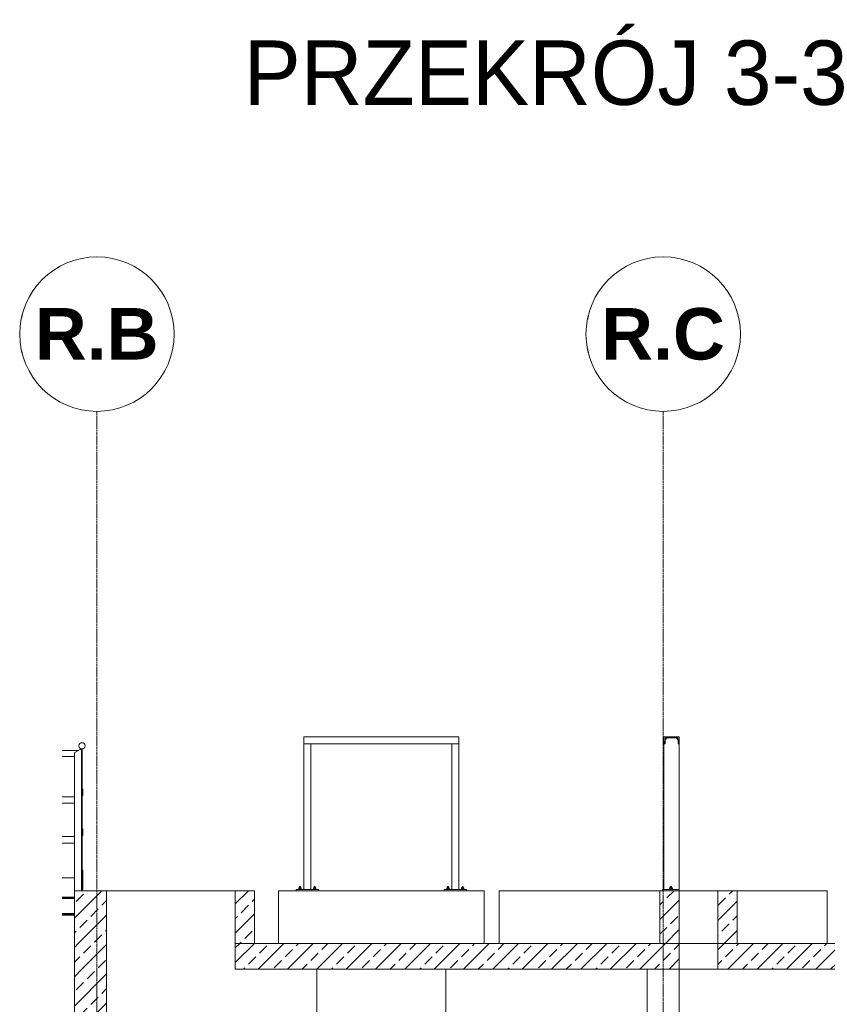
# Model space of a CAD drawing. Header units: millimetres. Extents: x -3176 to 162662, y -36434 to 57907.
# Tile 2 of 155: x -600 to 5675, y 2277 to 9928. Entities that reach past the tile are written whole.
import ezdxf

# ---------------------------------------------------------------- set-up
doc = ezdxf.new("R2010")
doc.units = ezdxf.units.MM
doc.linetypes.add('Przekrój-Przekrój3$0$Linia osi', pattern=[22.225, 12.7, -3.175, 3.175, -3.175])
doc.layers.get('0').update_dxf_attribs({"lineweight": 5})
doc.layers.add('!UG_tekst', color=7, linetype='Continuous')
for name, color, linetype, lineweight in [('!UG_wymiary', 7, 'Continuous', 5), ('Przekrój-Przekrój3$0$A-COLS', 8, 'Continuous', 0), ('Przekrój-Przekrój3$0$A-FLOR', 8, 'Continuous', 0), ('Przekrój-Przekrój3$0$A-FLOR-HRAL', 8, 'Continuous', 0), ('Przekrój-Przekrój3$0$A-FLOR-PATT', 8, 'Continuous', 0), ('Przekrój-Przekrój3$0$A-GENM', 8, 'Continuous', 0), ('Przekrój-Przekrój3$0$A-WALL', 8, 'Continuous', 0), ('Przekrój-Przekrój3$0$A-WALL-PATT', 8, 'Continuous', 0), ('Przekrój-Przekrój3$0$Q-SPCQ', 8, 'Continuous', 0), ('Przekrój-Przekrój3$0$S-BEAM', 8, 'Continuous', 0), ('Przekrój-Przekrój3$0$S-GRID', 8, 'Continuous', 0), ('Przekrój-Przekrój3$0$S-GRID-IDEN', 8, 'Continuous', 0)]:
    doc.layers.add(name, color=color, linetype=linetype, lineweight=lineweight)
doc.styles.add('Przekrój-Przekrój3$0$Arial_B', font='arialbd.ttf', dxfattribs={"height": 400})
doc.styles.get("Standard").update_dxf_attribs({"font": 'arial.ttf'})
pattern_1 = [(45, (5654.37, 1250), (-114.0493, 114.0493), []), (45, (5768.42, 1250), (-114.0493, 114.0493), [80.645, -40.323])]

# ---------------------------------------------------------------- blocks, each defined once
blk = doc.blocks.new('Przekrój-Przekrój3$0$Siatka - KTI_Oznaczenie siatki Okrąg-221993-Przekrój 3')
at = {"layer": 'Przekrój-Przekrój3$0$S-GRID-IDEN', "color": 250}
blk.add_circle((0, 7484.8), 600, dxfattribs=at)
blk = doc.blocks.new('Przekrój-Przekrój3$0$10_06_24_PROJEKT BUDYNEK ROZPREZNY 6170-03_rvt-1-Przekrój 3')
at = {"layer": 'Przekrój-Przekrój3$0$A-FLOR-PATT'}
h = blk.add_hatch(dxfattribs=at)
h.set_pattern_fill('FP_1', color=256, style=0, pattern_type=2)
h.set_pattern_definition(pattern_1)
h.paths.add_polyline_path([(75, 2550), (75, 2750), (-175, 2750), (-175, 2550)])
h.paths.add_polyline_path([(4525, 2550), (4525, 2750), (1075, 2750), (1075, 2550), (4431.1, 2550)])
h.paths.add_polyline_path([(4825, 2550), (7725, 2550), (7725, 2750), (4825, 2750), (4825, 2663.5)])
h.paths.add_polyline_path([(8975, 2550), (8975, 2750), (8725, 2750), (8725, 2550)])
h = blk.add_hatch(dxfattribs=at)
h.set_pattern_fill('FP_1', color=256, style=0, pattern_type=2)
h.set_pattern_definition(pattern_1)
h.paths.add_polyline_path([(75, 2550), (75, 2750), (-175, 2750), (-175, 2550)])
h.paths.add_polyline_path([(4525, 2550), (4525, 2750), (1075, 2750), (1075, 2550), (4431.1, 2550)])
h.paths.add_polyline_path([(4825, 2550), (7725, 2550), (7725, 2750), (4825, 2750), (4825, 2663.5)])
h.paths.add_polyline_path([(8975, 2550), (8975, 2750), (8725, 2750), (8725, 2550)])
at = {"layer": 'Przekrój-Przekrój3$0$A-WALL-PATT'}
h = blk.add_hatch(dxfattribs=at)
h.set_pattern_fill('FP_1', color=256, style=0, pattern_type=2)
h.set_pattern_definition(pattern_1)
h.paths.add_polyline_path([(75, 2750), (75, 3160), (-175, 3159.3), (-175, 2750)])
h = blk.add_hatch(dxfattribs=at)
h.set_pattern_fill('FP_1', color=256, style=0, pattern_type=2)
h.set_pattern_definition(pattern_1)
h.paths.add_polyline_path([(75, 2750), (75, 3160), (-175, 3159.3), (-175, 2750)])
h = blk.add_hatch(dxfattribs=at)
h.set_pattern_fill('FP_1', color=256, style=0, pattern_type=2)
h.set_pattern_definition(pattern_1)
h.paths.add_polyline_path([(1075, 2750), (1225, 2750), (1225, 3160), (1075, 3160)])
h = blk.add_hatch(dxfattribs=at)
h.set_pattern_fill('FP_1', color=256, style=0, pattern_type=2)
h.set_pattern_definition(pattern_1)
h.paths.add_polyline_path([(1075, 2750), (1225, 2750), (1225, 3160), (1075, 3160)])
h = blk.add_hatch(dxfattribs=at)
h.set_pattern_fill('FP_1', color=256, style=0, pattern_type=2)
h.set_pattern_definition(pattern_1)
h.paths.add_polyline_path([(4431.1, 2750), (4525, 2750), (4525, 3160), (4375, 3160), (4375, 2750)])
h = blk.add_hatch(dxfattribs=at)
h.set_pattern_fill('FP_1', color=256, style=0, pattern_type=2)
h.set_pattern_definition(pattern_1)
h.paths.add_polyline_path([(4431.1, 2750), (4525, 2750), (4525, 3160), (4375, 3160), (4375, 2750)])
h = blk.add_hatch(dxfattribs=at)
h.set_pattern_fill('FP_1', color=256, style=0, pattern_type=2)
h.set_pattern_definition(pattern_1)
h.paths.add_polyline_path([(4825, 2750), (4975, 2750), (4975, 3160), (4825, 3160), (4825, 3060.2)])
h = blk.add_hatch(dxfattribs=at)
h.set_pattern_fill('FP_1', color=256, style=0, pattern_type=2)
h.set_pattern_definition(pattern_1)
h.paths.add_polyline_path([(4825, 2750), (4975, 2750), (4975, 3160), (4825, 3160), (4825, 3060.2)])
h = blk.add_hatch(dxfattribs=at)
h.set_pattern_fill('FP_1', color=256, style=0, pattern_type=2)
h.set_pattern_definition(pattern_1)
h.paths.add_polyline_path([(-175, -2100), (75, -2100), (75, 2550), (-175, 2550), (-175, 1050)])
h = blk.add_hatch(dxfattribs=at)
h.set_pattern_fill('FP_1', color=256, style=0, pattern_type=2)
h.set_pattern_definition(pattern_1)
h.paths.add_polyline_path([(-175, -2100), (75, -2100), (75, 2550), (-175, 2550), (-175, 1050)])
at = {"layer": 'Przekrój-Przekrój3$0$A-COLS'}
for p, q in [((1662.5, 4300), (1607.5, 4300)), ((1607.5, 3170), (1607.5, 4300)), ((1662.5, 4300), (1662.5, 3170)), ((2757.5, 3170), (2757.5, 4300)), ((2812.5, 4300), (2757.5, 4300)), ((2812.5, 3170), (2812.5, 4300)), ((4405, 4300), (4405, 3170)), ((4414.8, 4300), (4411.8, 4300)), ((4429.8, 4348), (4414.8, 4333)), ((4414.8, 4333), (4414.8, 4300)), ((4515.2, 4333), (4500.2, 4348)), ((4515.2, 4300), (4515.2, 4333)), ((4518.2, 4300), (4515.2, 4300)), ((4525, 3170), (4525, 4300)), ((1607.5, 3170), (1662.5, 3170)), ((2757.5, 3170), (2812.5, 3170))]:
    blk.add_line(p, q, dxfattribs=at)
at = {"layer": 'Przekrój-Przekrój3$0$A-FLOR'}
for p, q in [((-175, 2750), (-175, 2550)), ((75, 2550), (75, 2750)), ((4525, 2750), (1075, 2750)), ((1075, 2750), (1075, 2550)), ((4525, 2550), (4525, 2750)), ((4525, 2750), (4825, 2750)), ((7725, 2750), (4825, 2750)), ((4825, 2750), (4825, 2550)), ((1075, 2550), (4525, 2550)), ((4525, 2550), (4825, 2550)), ((4825, 2550), (7725, 2550))]:
    blk.add_line(p, q, dxfattribs=at)
at = {"layer": 'Przekrój-Przekrój3$0$A-FLOR-HRAL'}
for p, q in [((-141.3, 4250), (-270.9, 4250)), ((-175, 3160), (-175, 4230.5)), ((-129, 4257.1), (-171, 4232.8)), ((-121, 3160), (-121, 4261.7)), ((-121, 4261.7), (-117, 4261.7)), ((-115, 4261.7), (-117, 4261.7)), ((-115, 3160), (-115, 4261.7)), ((-270.9, 4201.7), (-174.9, 4201.7)), ((-110, 3950), (-115, 3950)), ((-110, 3900), (-110, 3950)), ((-270.9, 3890), (-174.6, 3890)), ((-270.9, 3840), (-174.6, 3840)), ((-115, 3900), (-110, 3900)), ((-110, 3640), (-115, 3640)), ((-110, 3590), (-110, 3640)), ((-270.9, 3580), (-174.8, 3580)), ((-270.9, 3530), (-174.8, 3530)), ((-115, 3590), (-110, 3590)), ((-110, 3320), (-115, 3320)), ((-110, 3170), (-110, 3320)), ((-270.9, 3260), (-174.8, 3260)), ((-117, 3160), (-121, 3160)), ((-117, 3160), (-115, 3160)), ((-115, 3170), (-110, 3170)), ((-270.9, 3110), (-175, 3110))]:
    blk.add_line(p, q, dxfattribs=at)
at = {"layer": 'Przekrój-Przekrój3$0$A-FLOR-HRAL', "flags": 128}
for points in [[(-171, 4232.8), (-171.9, 4232.3), (-172.7, 4231.8), (-173.5, 4231.4), (-174.1, 4231), (-174.6, 4230.8), (-174.9, 4230.6), (-175, 4230.5)], [(-121, 4261.7), (-121.2, 4261.6), (-121.8, 4261.2), (-122.7, 4260.7), (-124, 4260), (-125.5, 4259.1), (-127.2, 4258.1), (-129, 4257.1)]]:
    blk.add_lwpolyline(points, dxfattribs=at)
at = {"layer": 'Przekrój-Przekrój3$0$A-FLOR-HRAL'}
for start, end in [(360, 180), (360, 180), (180, 360), (180, 360)]:
    blk.add_arc((-115, 4285.9), 24.2, start, end, dxfattribs=at)
at = {"layer": 'Przekrój-Przekrój3$0$A-GENM'}
for p, q in [((1570.7, 3170.5), (1570.5, 3170.5)), ((1572.5, 3170.5), (1570.5, 3170.5)), ((1584.5, 3170.5), (1582.5, 3170.5)), ((1584.5, 3170.5), (1584.3, 3170.5)), ((1685.7, 3170.5), (1685.5, 3170.5)), ((1687.5, 3170.5), (1685.5, 3170.5)), ((1699.5, 3170.5), (1697.5, 3170.5)), ((1699.5, 3170.5), (1699.3, 3170.5)), ((2722.5, 3170.5), (2720.5, 3170.5)), ((2720.7, 3170.5), (2720.5, 3170.5)), ((2734.5, 3170.5), (2732.5, 3170.5)), ((2734.5, 3170.5), (2734.3, 3170.5)), ((2837.5, 3170.5), (2835.5, 3170.5)), ((2835.7, 3170.5), (2835.5, 3170.5)), ((2849.5, 3170.5), (2847.5, 3170.5)), ((2849.5, 3170.5), (2849.3, 3170.5)), ((4455, 3170.5), (4453, 3170.5)), ((4467, 3170.5), (4465, 3170.5))]:
    blk.add_line(p, q, dxfattribs=at)
at = {"layer": 'Przekrój-Przekrój3$0$A-WALL'}
for p, q in [((-175, 3160), (-175, 2750)), ((-120.9, 3160), (-175, 3160)), ((75, 3160), (-115, 3160)), ((75, 2750), (75, 3160)), ((1075, 3160), (75, 3160)), ((1225, 3160), (1075, 3160)), ((1075, 3160), (1075, 2750)), ((1225, 2750), (1225, 3160)), ((1410, 2750), (1410, 3160)), ((1410, 3160), (1560, 3160)), ((2860, 3160), (1560, 3160)), ((2860, 3160), (3010, 3160)), ((3010, 3160), (3010, 2750)), ((3125, 2750), (3125, 3160)), ((3125, 3160), (3275, 3160)), ((4275, 3160), (3275, 3160)), ((4275, 3160), (4375, 3160)), ((4375, 3160), (4375, 2750)), ((4525, 3160), (4375, 3160)), ((4525, 2750), (4525, 3160)), ((4825, 3160), (4525, 3160)), ((4975, 3160), (4825, 3160)), ((4825, 3160), (4825, 2750)), ((4975, 2750), (4975, 3160)), ((5525, 3160), (4975, 3160)), ((5525, 3160), (5675, 3160)), ((5675, 3160), (5675, 2750)), ((1075, 2750), (1225, 2750)), ((4375, 2750), (4525, 2750)), ((4525, 2750), (4825, 2750)), ((4825, 2750), (4975, 2750)), ((-175, 2550), (-175, -2100)), ((75, -2100), (75, 2550)), ((1710, 1050), (1710, 2550)), ((2710, 2550), (2710, 1050)), ((4275, 1050), (4275, 2550)), ((4525, 2550), (4525, 1050))]:
    blk.add_line(p, q, dxfattribs=at)
at = {"layer": 'Przekrój-Przekrój3$0$Q-SPCQ'}
for p, q in [((1565.7, 3172.5), (1565.5, 3172.5)), ((1565.5, 3172.5), (1565.5, 3170)), ((1565.5, 3172.5), (1565.7, 3172.5)), ((1565.7, 3170), (1565.7, 3172.5)), ((1566.4, 3172.5), (1565.7, 3172.5)), ((1565.7, 3172.5), (1566.4, 3172.5)), ((1565.7, 3170), (1565.7, 3172.5)), ((1566.4, 3170), (1566.4, 3172.5)), ((1567.5, 3172.5), (1566.4, 3172.5)), ((1566.4, 3172.5), (1567.5, 3172.5)), ((1566.4, 3170), (1566.4, 3172.5)), ((1567.5, 3170), (1567.5, 3172.5)), ((1569, 3172.5), (1567.5, 3172.5)), ((1567.5, 3170), (1567.5, 3172.5)), ((1577.5, 3182.5), (1568, 3182.5)), ((1568, 3182.5), (1568, 3172.5)), ((1568, 3172.5), (1572.9, 3172.5)), ((1569, 3170), (1569, 3172.5)), ((1570.8, 3172.5), (1569, 3172.5)), ((1569, 3170), (1569, 3172.5)), ((1570.8, 3170), (1570.8, 3172.5)), ((1572.9, 3172.5), (1570.8, 3172.5)), ((1570.8, 3170.5), (1570.8, 3172.5)), ((1572, 3186), (1571.5, 3186)), ((1571.5, 3186), (1571.5, 3182.5)), ((1571.5, 3186), (1572, 3186)), ((1572, 3182.5), (1572, 3186)), ((1573.3, 3186), (1572, 3186)), ((1572, 3186), (1573.2, 3186)), ((1572, 3182.5), (1572, 3186)), ((1572.9, 3170), (1572.9, 3172.5)), ((1575.2, 3172.5), (1572.9, 3172.5)), ((1577.5, 3192), (1573.2, 3192)), ((1573.2, 3192), (1573.2, 3186)), ((1573.3, 3182.5), (1573.3, 3186)), ((1575.2, 3186), (1573.3, 3186)), ((1575.2, 3182.5), (1575.2, 3186)), ((1577.5, 3186), (1575.2, 3186)), ((1575.2, 3170), (1575.2, 3172.5)), ((1577.5, 3172.5), (1575.2, 3172.5)), ((1581.8, 3192), (1577.5, 3192)), ((1577.5, 3192), (1577.5, 3186)), ((1577.5, 3182.5), (1577.5, 3186)), ((1579.8, 3186), (1577.5, 3186)), ((1587, 3182.5), (1577.5, 3182.5)), ((1577.5, 3182.5), (1577.5, 3172.5)), ((1577.5, 3170), (1577.5, 3172.5)), ((1579.8, 3172.5), (1577.5, 3172.5)), ((1579.8, 3182.5), (1579.8, 3186)), ((1581.7, 3186), (1579.8, 3186)), ((1579.8, 3170), (1579.8, 3172.5)), ((1582.1, 3172.5), (1579.8, 3172.5)), ((1581.7, 3182.5), (1581.7, 3186)), ((1583, 3186), (1581.7, 3186)), ((1581.8, 3186), (1581.8, 3192)), ((1581.8, 3186), (1583, 3186)), ((1582.1, 3170), (1582.1, 3172.5)), ((1584.2, 3172.5), (1582.1, 3172.5)), ((1582.1, 3172.5), (1587, 3172.5)), ((1583, 3182.5), (1583, 3186)), ((1583.5, 3186), (1583, 3186)), ((1583, 3186), (1583.5, 3186)), ((1583, 3182.5), (1583, 3186)), ((1583.5, 3182.5), (1583.5, 3186)), ((1584.2, 3170), (1584.2, 3172.5)), ((1586, 3172.5), (1584.2, 3172.5)), ((1584.2, 3170.5), (1584.2, 3172.5)), ((1586, 3170), (1586, 3172.5)), ((1587.5, 3172.5), (1586, 3172.5)), ((1586, 3170), (1586, 3172.5)), ((1587, 3172.5), (1587, 3182.5)), ((1587.5, 3170), (1587.5, 3172.5)), ((1588.6, 3172.5), (1587.5, 3172.5)), ((1587.5, 3172.5), (1588.6, 3172.5)), ((1587.5, 3170), (1587.5, 3172.5)), ((1588.6, 3170), (1588.6, 3172.5)), ((1589.3, 3172.5), (1588.6, 3172.5)), ((1588.6, 3172.5), (1589.3, 3172.5)), ((1588.6, 3170), (1588.6, 3172.5)), ((1589.3, 3170), (1589.3, 3172.5)), ((1589.5, 3172.5), (1589.3, 3172.5)), ((1589.3, 3172.5), (1589.5, 3172.5)), ((1589.3, 3170), (1589.3, 3172.5)), ((1589.5, 3170), (1589.5, 3172.5)), ((1680.7, 3172.5), (1680.5, 3172.5)), ((1680.5, 3172.5), (1680.5, 3170)), ((1680.5, 3172.5), (1680.7, 3172.5)), ((1680.7, 3170), (1680.7, 3172.5)), ((1681.4, 3172.5), (1680.7, 3172.5)), ((1680.7, 3172.5), (1681.4, 3172.5)), ((1680.7, 3170), (1680.7, 3172.5)), ((1681.4, 3170), (1681.4, 3172.5)), ((1682.5, 3172.5), (1681.4, 3172.5)), ((1681.4, 3172.5), (1682.5, 3172.5)), ((1681.4, 3170), (1681.4, 3172.5)), ((1682.5, 3170), (1682.5, 3172.5)), ((1684, 3172.5), (1682.5, 3172.5)), ((1682.5, 3170), (1682.5, 3172.5)), ((1692.5, 3182.5), (1683, 3182.5)), ((1683, 3182.5), (1683, 3172.5)), ((1683, 3172.5), (1687.9, 3172.5)), ((1684, 3170), (1684, 3172.5)), ((1685.8, 3172.5), (1684, 3172.5)), ((1684, 3170), (1684, 3172.5)), ((1685.8, 3170), (1685.8, 3172.5)), ((1687.9, 3172.5), (1685.8, 3172.5)), ((1685.8, 3170.5), (1685.8, 3172.5)), ((1687, 3186), (1686.5, 3186)), ((1686.5, 3186), (1686.5, 3182.5)), ((1686.5, 3186), (1687, 3186)), ((1687, 3182.5), (1687, 3186)), ((1688.3, 3186), (1687, 3186)), ((1687, 3186), (1688.2, 3186)), ((1687, 3182.5), (1687, 3186)), ((1687.9, 3170), (1687.9, 3172.5)), ((1690.2, 3172.5), (1687.9, 3172.5)), ((1692.5, 3192), (1688.2, 3192)), ((1688.2, 3192), (1688.2, 3186)), ((1688.3, 3182.5), (1688.3, 3186)), ((1690.2, 3186), (1688.3, 3186)), ((1690.2, 3182.5), (1690.2, 3186)), ((1692.5, 3186), (1690.2, 3186)), ((1690.2, 3170), (1690.2, 3172.5)), ((1692.5, 3172.5), (1690.2, 3172.5)), ((1696.8, 3192), (1692.5, 3192)), ((1692.5, 3192), (1692.5, 3186)), ((1692.5, 3182.5), (1692.5, 3186)), ((1694.8, 3186), (1692.5, 3186)), ((1702, 3182.5), (1692.5, 3182.5)), ((1692.5, 3182.5), (1692.5, 3172.5)), ((1692.5, 3170), (1692.5, 3172.5)), ((1694.8, 3172.5), (1692.5, 3172.5)), ((1694.8, 3182.5), (1694.8, 3186)), ((1696.7, 3186), (1694.8, 3186)), ((1694.8, 3170), (1694.8, 3172.5)), ((1697.1, 3172.5), (1694.8, 3172.5)), ((1696.7, 3182.5), (1696.7, 3186)), ((1698, 3186), (1696.7, 3186)), ((1696.8, 3186), (1696.8, 3192)), ((1696.8, 3186), (1698, 3186)), ((1697.1, 3170), (1697.1, 3172.5)), ((1699.2, 3172.5), (1697.1, 3172.5)), ((1697.1, 3172.5), (1702, 3172.5)), ((1698, 3182.5), (1698, 3186)), ((1698.5, 3186), (1698, 3186)), ((1698, 3186), (1698.5, 3186)), ((1698, 3182.5), (1698, 3186)), ((1698.5, 3182.5), (1698.5, 3186)), ((1699.2, 3170), (1699.2, 3172.5)), ((1701, 3172.5), (1699.2, 3172.5)), ((1699.2, 3170.5), (1699.2, 3172.5)), ((1701, 3170), (1701, 3172.5)), ((1702.5, 3172.5), (1701, 3172.5)), ((1701, 3170), (1701, 3172.5)), ((1702, 3172.5), (1702, 3182.5)), ((1702.5, 3170), (1702.5, 3172.5)), ((1703.6, 3172.5), (1702.5, 3172.5)), ((1702.5, 3172.5), (1703.6, 3172.5)), ((1702.5, 3170), (1702.5, 3172.5)), ((1703.6, 3170), (1703.6, 3172.5)), ((1704.3, 3172.5), (1703.6, 3172.5)), ((1703.6, 3172.5), (1704.3, 3172.5)), ((1703.6, 3170), (1703.6, 3172.5)), ((1704.3, 3170), (1704.3, 3172.5)), ((1704.5, 3172.5), (1704.3, 3172.5)), ((1704.3, 3172.5), (1704.5, 3172.5)), ((1704.3, 3170), (1704.3, 3172.5)), ((1704.5, 3170), (1704.5, 3172.5)), ((2715.5, 3172.5), (2715.7, 3172.5)), ((2715.5, 3170), (2715.5, 3172.5)), ((2715.7, 3172.5), (2715.5, 3172.5)), ((2715.7, 3172.5), (2716.4, 3172.5)), ((2715.7, 3170), (2715.7, 3172.5)), ((2715.7, 3170), (2715.7, 3172.5)), ((2716.4, 3172.5), (2715.7, 3172.5)), ((2716.4, 3172.5), (2717.5, 3172.5)), ((2716.4, 3170), (2716.4, 3172.5)), ((2716.4, 3170), (2716.4, 3172.5)), ((2717.5, 3172.5), (2716.4, 3172.5)), ((2717.5, 3170), (2717.5, 3172.5)), ((2717.5, 3170), (2717.5, 3172.5)), ((2719, 3172.5), (2717.5, 3172.5)), ((2727.5, 3182.5), (2718, 3182.5)), ((2718, 3182.5), (2718, 3172.5)), ((2718, 3172.5), (2722.9, 3172.5)), ((2719, 3170), (2719, 3172.5)), ((2719, 3170), (2719, 3172.5)), ((2720.8, 3172.5), (2719, 3172.5)), ((2720.8, 3170.5), (2720.8, 3172.5)), ((2720.8, 3170), (2720.8, 3172.5)), ((2722.9, 3172.5), (2720.8, 3172.5)), ((2721.5, 3186), (2722, 3186)), ((2721.5, 3182.5), (2721.5, 3186)), ((2722, 3186), (2721.5, 3186)), ((2722, 3186), (2723.2, 3186)), ((2722, 3182.5), (2722, 3186)), ((2722, 3182.5), (2722, 3186)), ((2723.3, 3186), (2722, 3186)), ((2722.9, 3170), (2722.9, 3172.5)), ((2725.2, 3172.5), (2722.9, 3172.5)), ((2727.5, 3192), (2723.2, 3192)), ((2723.2, 3192), (2723.2, 3186)), ((2723.3, 3182.5), (2723.3, 3186)), ((2725.2, 3186), (2723.3, 3186)), ((2725.2, 3182.5), (2725.2, 3186)), ((2727.5, 3186), (2725.2, 3186)), ((2725.2, 3170), (2725.2, 3172.5)), ((2727.5, 3172.5), (2725.2, 3172.5)), ((2731.8, 3192), (2727.5, 3192)), ((2727.5, 3192), (2727.5, 3186)), ((2727.5, 3182.5), (2727.5, 3186)), ((2729.8, 3186), (2727.5, 3186)), ((2737, 3182.5), (2727.5, 3182.5)), ((2727.5, 3182.5), (2727.5, 3172.5)), ((2727.5, 3170), (2727.5, 3172.5)), ((2729.8, 3172.5), (2727.5, 3172.5)), ((2729.8, 3182.5), (2729.8, 3186)), ((2731.7, 3186), (2729.8, 3186)), ((2729.8, 3170), (2729.8, 3172.5)), ((2732.1, 3172.5), (2729.8, 3172.5)), ((2731.7, 3182.5), (2731.7, 3186)), ((2733, 3186), (2731.7, 3186)), ((2731.8, 3192), (2731.8, 3186)), ((2731.8, 3186), (2733, 3186)), ((2732.1, 3170), (2732.1, 3172.5)), ((2734.2, 3172.5), (2732.1, 3172.5)), ((2732.1, 3172.5), (2737, 3172.5)), ((2733, 3186), (2733.5, 3186)), ((2733, 3182.5), (2733, 3186)), ((2733, 3182.5), (2733, 3186)), ((2733.5, 3186), (2733, 3186)), ((2733.5, 3186), (2733.5, 3182.5)), ((2734.2, 3170.5), (2734.2, 3172.5)), ((2734.2, 3170), (2734.2, 3172.5)), ((2736, 3172.5), (2734.2, 3172.5)), ((2736, 3170), (2736, 3172.5)), ((2736, 3170), (2736, 3172.5)), ((2737.5, 3172.5), (2736, 3172.5)), ((2737, 3182.5), (2737, 3172.5)), ((2737.5, 3172.5), (2738.6, 3172.5)), ((2737.5, 3170), (2737.5, 3172.5)), ((2737.5, 3170), (2737.5, 3172.5)), ((2738.6, 3172.5), (2737.5, 3172.5)), ((2738.6, 3172.5), (2739.3, 3172.5)), ((2738.6, 3170), (2738.6, 3172.5)), ((2738.6, 3170), (2738.6, 3172.5)), ((2739.3, 3172.5), (2738.6, 3172.5)), ((2739.3, 3172.5), (2739.5, 3172.5)), ((2739.3, 3170), (2739.3, 3172.5)), ((2739.3, 3170), (2739.3, 3172.5)), ((2739.5, 3172.5), (2739.3, 3172.5)), ((2739.5, 3172.5), (2739.5, 3170)), ((2830.5, 3172.5), (2830.7, 3172.5)), ((2830.5, 3170), (2830.5, 3172.5)), ((2830.7, 3172.5), (2830.5, 3172.5)), ((2830.7, 3172.5), (2831.4, 3172.5)), ((2830.7, 3170), (2830.7, 3172.5)), ((2830.7, 3170), (2830.7, 3172.5)), ((2831.4, 3172.5), (2830.7, 3172.5)), ((2831.4, 3172.5), (2832.5, 3172.5)), ((2831.4, 3170), (2831.4, 3172.5)), ((2831.4, 3170), (2831.4, 3172.5)), ((2832.5, 3172.5), (2831.4, 3172.5)), ((2832.5, 3170), (2832.5, 3172.5)), ((2832.5, 3170), (2832.5, 3172.5)), ((2834, 3172.5), (2832.5, 3172.5)), ((2842.5, 3182.5), (2833, 3182.5)), ((2833, 3182.5), (2833, 3172.5)), ((2833, 3172.5), (2837.9, 3172.5)), ((2834, 3170), (2834, 3172.5)), ((2834, 3170), (2834, 3172.5)), ((2835.8, 3172.5), (2834, 3172.5)), ((2835.8, 3170.5), (2835.8, 3172.5)), ((2835.8, 3170), (2835.8, 3172.5)), ((2837.9, 3172.5), (2835.8, 3172.5)), ((2836.5, 3186), (2837, 3186)), ((2836.5, 3182.5), (2836.5, 3186)), ((2837, 3186), (2836.5, 3186)), ((2837, 3186), (2838.2, 3186)), ((2837, 3182.5), (2837, 3186)), ((2837, 3182.5), (2837, 3186)), ((2838.3, 3186), (2837, 3186)), ((2837.9, 3170), (2837.9, 3172.5)), ((2840.2, 3172.5), (2837.9, 3172.5)), ((2842.5, 3192), (2838.2, 3192)), ((2838.2, 3192), (2838.2, 3186)), ((2838.3, 3182.5), (2838.3, 3186)), ((2840.2, 3186), (2838.3, 3186)), ((2840.2, 3182.5), (2840.2, 3186)), ((2842.5, 3186), (2840.2, 3186)), ((2840.2, 3170), (2840.2, 3172.5)), ((2842.5, 3172.5), (2840.2, 3172.5)), ((2846.8, 3192), (2842.5, 3192)), ((2842.5, 3192), (2842.5, 3186)), ((2842.5, 3182.5), (2842.5, 3186)), ((2844.8, 3186), (2842.5, 3186)), ((2852, 3182.5), (2842.5, 3182.5)), ((2842.5, 3182.5), (2842.5, 3172.5)), ((2842.5, 3170), (2842.5, 3172.5)), ((2844.8, 3172.5), (2842.5, 3172.5)), ((2844.8, 3182.5), (2844.8, 3186)), ((2846.7, 3186), (2844.8, 3186)), ((2844.8, 3170), (2844.8, 3172.5)), ((2847.1, 3172.5), (2844.8, 3172.5)), ((2846.7, 3182.5), (2846.7, 3186)), ((2848, 3186), (2846.7, 3186)), ((2846.8, 3192), (2846.8, 3186)), ((2846.8, 3186), (2848, 3186)), ((2847.1, 3170), (2847.1, 3172.5)), ((2849.2, 3172.5), (2847.1, 3172.5)), ((2847.1, 3172.5), (2852, 3172.5)), ((2848, 3186), (2848.5, 3186)), ((2848, 3182.5), (2848, 3186)), ((2848, 3182.5), (2848, 3186)), ((2848.5, 3186), (2848, 3186)), ((2848.5, 3186), (2848.5, 3182.5)), ((2849.2, 3170.5), (2849.2, 3172.5)), ((2849.2, 3170), (2849.2, 3172.5)), ((2851, 3172.5), (2849.2, 3172.5)), ((2851, 3170), (2851, 3172.5)), ((2851, 3170), (2851, 3172.5)), ((2852.5, 3172.5), (2851, 3172.5)), ((2852, 3182.5), (2852, 3172.5)), ((2852.5, 3172.5), (2853.6, 3172.5)), ((2852.5, 3170), (2852.5, 3172.5)), ((2852.5, 3170), (2852.5, 3172.5)), ((2853.6, 3172.5), (2852.5, 3172.5)), ((2853.6, 3172.5), (2854.3, 3172.5)), ((2853.6, 3170), (2853.6, 3172.5)), ((2853.6, 3170), (2853.6, 3172.5)), ((2854.3, 3172.5), (2853.6, 3172.5)), ((2854.3, 3172.5), (2854.5, 3172.5)), ((2854.3, 3170), (2854.3, 3172.5)), ((2854.3, 3170), (2854.3, 3172.5)), ((2854.5, 3172.5), (2854.3, 3172.5)), ((2854.5, 3172.5), (2854.5, 3170)), ((4448, 3172.5), (4448.2, 3172.5)), ((4448, 3170), (4448, 3172.5)), ((4448.2, 3172.5), (4448, 3172.5)), ((4448.2, 3172.5), (4448.9, 3172.5)), ((4448.2, 3170), (4448.2, 3172.5)), ((4448.2, 3170), (4448.2, 3172.5)), ((4448.9, 3172.5), (4448.2, 3172.5)), ((4448.9, 3170), (4448.9, 3172.5)), ((4448.9, 3170), (4448.9, 3172.5)), ((4450, 3172.5), (4448.9, 3172.5)), ((4454.5, 3182.5), (4449, 3182.5)), ((4449, 3182.5), (4449, 3172.5)), ((4449, 3172.5), (4454.5, 3172.5)), ((4450, 3170), (4450, 3172.5)), ((4450, 3170), (4450, 3172.5)), ((4451.5, 3172.5), (4450, 3172.5)), ((4451.5, 3170), (4451.5, 3172.5)), ((4451.5, 3170), (4451.5, 3172.5)), ((4453.3, 3172.5), (4451.5, 3172.5)), ((4453.3, 3170.5), (4453.3, 3172.5)), ((4453.3, 3170), (4453.3, 3172.5)), ((4455.4, 3172.5), (4453.3, 3172.5)), ((4454, 3186), (4454.5, 3186)), ((4454, 3182.5), (4454, 3186)), ((4454.5, 3186), (4454, 3186)), ((4454.5, 3182.5), (4454.5, 3186)), ((4454.5, 3182.5), (4454.5, 3186)), ((4455.8, 3186), (4454.5, 3186)), ((4454.5, 3172.5), (4454.5, 3182.5)), ((4465.5, 3182.5), (4454.5, 3182.5)), ((4457.5, 3192), (4455, 3192)), ((4455, 3192), (4455, 3186)), ((4455.4, 3170), (4455.4, 3172.5)), ((4457.7, 3172.5), (4455.4, 3172.5)), ((4455.8, 3182.5), (4455.8, 3186)), ((4457.7, 3186), (4455.8, 3186)), ((4457.5, 3186), (4457.5, 3192)), ((4462.5, 3192), (4457.5, 3192)), ((4457.7, 3182.5), (4457.7, 3186)), ((4460, 3186), (4457.7, 3186)), ((4457.7, 3170), (4457.7, 3172.5)), ((4460, 3172.5), (4457.7, 3172.5)), ((4460, 3182.5), (4460, 3186)), ((4462.3, 3186), (4460, 3186)), ((4460, 3170), (4460, 3172.5)), ((4462.3, 3172.5), (4460, 3172.5)), ((4462.3, 3182.5), (4462.3, 3186)), ((4464.2, 3186), (4462.3, 3186)), ((4462.3, 3170), (4462.3, 3172.5)), ((4464.6, 3172.5), (4462.3, 3172.5)), ((4465, 3192), (4462.5, 3192)), ((4462.5, 3192), (4462.5, 3186)), ((4464.2, 3182.5), (4464.2, 3186)), ((4465.5, 3186), (4464.2, 3186)), ((4464.6, 3170), (4464.6, 3172.5)), ((4466.7, 3172.5), (4464.6, 3172.5)), ((4465, 3192), (4465, 3186)), ((4465.5, 3182.5), (4465.5, 3186)), ((4466, 3186), (4465.5, 3186)), ((4465.5, 3186), (4466, 3186)), ((4465.5, 3182.5), (4465.5, 3186)), ((4470.9, 3182.5), (4465.5, 3182.5)), ((4465.5, 3182.5), (4465.5, 3172.5)), ((4465.5, 3172.5), (4470.9, 3172.5)), ((4466, 3182.5), (4466, 3186)), ((4466.7, 3170), (4466.7, 3172.5)), ((4468.5, 3172.5), (4466.7, 3172.5)), ((4466.7, 3170.5), (4466.7, 3172.5)), ((4468.5, 3170), (4468.5, 3172.5)), ((4470, 3172.5), (4468.5, 3172.5)), ((4468.5, 3170), (4468.5, 3172.5)), ((4470, 3170), (4470, 3172.5)), ((4471.1, 3172.5), (4470, 3172.5)), ((4470, 3170), (4470, 3172.5)), ((4470.9, 3182.5), (4470.9, 3172.5)), ((4471.1, 3170), (4471.1, 3172.5)), ((4471.8, 3172.5), (4471.1, 3172.5)), ((4471.1, 3172.5), (4471.8, 3172.5)), ((4471.1, 3170), (4471.1, 3172.5)), ((4471.8, 3170), (4471.8, 3172.5)), ((4472, 3172.5), (4471.8, 3172.5)), ((4471.8, 3172.5), (4472, 3172.5)), ((4471.8, 3170), (4471.8, 3172.5)), ((4472, 3170), (4472, 3172.5))]:
    blk.add_line(p, q, dxfattribs=at)
at = {"layer": 'Przekrój-Przekrój3$0$S-BEAM'}
for p, q in [((1607.5, 4300), (1607.5, 4355)), ((1607.5, 4355), (2812.5, 4355)), ((1607.5, 4300), (2812.5, 4300)), ((2812.5, 4355), (2812.5, 4300)), ((4525, 4355), (4405, 4355)), ((4405, 4355), (4405, 4300)), ((4405, 4300), (4411.8, 4300)), ((4411.8, 4300), (4415.6, 4348)), ((4415.6, 4348), (4514.4, 4348)), ((4514.4, 4348), (4518.2, 4300)), ((4518.2, 4300), (4525, 4300)), ((4525, 4300), (4525, 4355)), ((1547.5, 3170), (1722.5, 3170)), ((1547.5, 3170), (1547.5, 3160)), ((1722.5, 3170), (1722.5, 3160)), ((2697.5, 3170), (2872.5, 3170)), ((2697.5, 3170), (2697.5, 3160)), ((2872.5, 3160), (2872.5, 3170)), ((4395, 3170), (4525, 3170)), ((4395, 3170), (4395, 3160)), ((4525, 3170), (4525, 3160)), ((-270.9, 3102.4), (-175, 3102.4)), ((-270.9, 3098.2), (-175, 3098.2)), ((-270.9, 2981.8), (-175, 2981.8)), ((-270.9, 2977.6), (-175, 2977.6)), ((-270.9, 2970), (-175, 2970))]:
    blk.add_line(p, q, dxfattribs=at)
at = {"layer": 'Przekrój-Przekrój3$0$S-GRID', "linetype": 'Przekrój-Przekrój3$0$Linia osi'}
for p, q in [((0, -3849.4), (0, 6884.8)), ((4400, -3849.4), (4400, 6884.8))]:
    blk.add_line(p, q, dxfattribs=at)
at = {"layer": 'Przekrój-Przekrój3$0$S-GRID-IDEN', "char_height": 400, "width": 1170.464, "attachment_point": 1, "style": 'Przekrój-Przekrój3$0$Arial_B', "bg_fill": 3, "box_fill_scale": 1.25, "bg_fill_color": 256, "bg_fill_true_color": 13158600, "bg_fill_transparency": 0}
for s, insert in [('R.B', (-483.1, 7687.3)), ('R.C', (3916.9, 7687.3))]:
    blk.add_mtext(s, dxfattribs=dict(at, insert=insert))
at = {"layer": 'Przekrój-Przekrój3$0$S-GRID-IDEN', "color": 10, "lineweight": 5}
for p in [(0, 0), (4400, 0)]:
    blk.add_blockref('Przekrój-Przekrój3$0$Siatka - KTI_Oznaczenie siatki Okrąg-221993-Przekrój 3', p, dxfattribs=at)
blk = doc.blocks.new('Przekrój-Przekrój3')
at = {"lineweight": 5}
blk.add_blockref('Przekrój-Przekrój3$0$10_06_24_PROJEKT BUDYNEK ROZPREZNY 6170-03_rvt-1-Przekrój 3', (0, 0), dxfattribs=at)

msp = doc.modelspace()

# ---------------------------------------------------------------- block references
at = {"layer": '!UG_wymiary'}
msp.add_blockref('Przekrój-Przekrój3', (0, 0), dxfattribs=at)

# ---------------------------------------------------------------- texts
at = {"layer": '!UG_tekst', "lineweight": 20}
msp.add_text('PRZEKRÓJ 3-3', height=500, dxfattribs=at).set_placement((1137.21, 9266.36))

doc.saveas('drawing.dxf')
